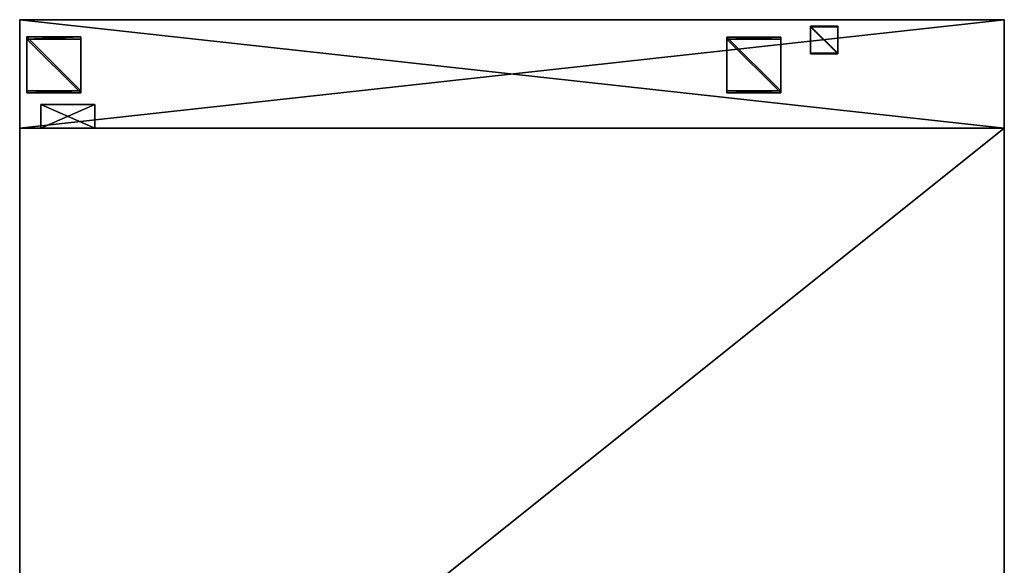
# Model space of a CAD drawing. Header units: centimetres. Extents: x -29.5 to 29.5, y -5.8 to 54.7.
# Tile 256 of 256: x -27.3 to 27.3, y 24.4 to 54.7. Entities that reach past the tile are written whole.
import ezdxf

# ---------------------------------------------------------------- set-up
doc = ezdxf.new("R2010")
doc.units = ezdxf.units.CM
doc.layers.add('BS474612', color=7, linetype='Continuous', true_color=0x99e499)

msp = doc.modelspace()

# ---------------------------------------------------------------- meshes
at = {"layer": 'BS474612', "color": 76, "true_color": 0x3d8706}
mesh = msp.add_polyface(dxfattribs=at)
corners = [(-27.33, 4.98), (27.33, 4.98), (-27.33, 48.68), (27.33, 48.68), (-27.33, 4.98, 44.5), (27.33, 4.98, 44.5), (-27.33, 48.68, 44.5), (27.33, 48.68, 44.5), (27.33, 48.68, 4), (27.33, 4.98, 7.5), (-27.33, 4.98, 7.5), (-27.33, 48.68, 4), (27.33, 4.648, 44.321), (-27.33, 4.648, 44.321), (-27.33, 4.721, 7.5), (27.33, 4.721, 7.5), (-27.33, 54.7, 44.5), (27.33, 54.7, 44.5), (27.33, 54.7, 4.526), (-27.33, 54.7, 4.526), (27.33, 4.4, 44.25), (-27.33, 4.4, 44.25), (-27.33, 4.4, 7.5), (27.33, 4.4, 7.5), (27.33, 3.4, 44.25), (-27.33, 3.4, 44.25), (-27.33, 3.4, 7.5), (27.33, 3.4, 7.5), (-27.33, 4.816, 44.461), (27.33, 4.816, 44.461), (27.33, 4.852, 7.5), (-27.33, 4.852, 7.5), (-27.33, 3.4, 37.99), (27.33, 3.4, 37.99), (27.33, 4.4, 37.99), (27.33, 4.66, 37.99), (27.33, 4.822, 37.99), (27.33, 4.98, 37.99), (27.33, 48.68, 37.99), (27.33, 54.7, 37.99), (-27.33, 54.7, 37.99), (-27.33, 48.68, 37.99), (-27.33, 4.98, 37.99), (-27.33, 4.822, 37.99), (-27.33, 4.66, 37.99), (-27.33, 4.4, 37.99), (-27.33, 3, 7.5), (27.33, 3, 7.5), (27.33, 3, 37.99), (-27.33, 3, 37.99), (-23.193, 3, 11.507), (23.193, 3, 11.507), (23.193, 3, 33.693), (-23.193, 3, 33.693), (-23.193, 5, 11.507), (23.193, 5, 11.507), (23.193, 5, 33.693), (-23.193, 5, 33.693)]
mesh.append_faces([[corners[k] for k in face] for face in [(0, 2, 3), (3, 1, 0), (4, 5, 7), (7, 6, 4), (1, 9, 10), (10, 0, 1), (3, 8, 9), (9, 1, 3), (2, 11, 8), (8, 3, 2), (0, 10, 11), (11, 2, 0), (56, 57, 54), (54, 55, 56), (38, 37, 9), (9, 8, 38), (40, 39, 18), (18, 19, 40), (10, 42, 41), (41, 11, 10), (4, 28, 29), (29, 5, 4), (42, 43, 28), (28, 4, 42), (9, 30, 31), (31, 10, 9), (37, 36, 30), (30, 9, 37), (6, 7, 17), (17, 16, 6), (7, 38, 39), (39, 17, 7), (8, 11, 19), (19, 18, 8), (41, 40, 19), (19, 11, 41), (12, 13, 21), (21, 20, 12), (44, 45, 21), (21, 13, 44), (14, 15, 23), (23, 22, 14), (35, 34, 23), (23, 15, 35), (20, 21, 25), (25, 24, 20), (45, 32, 25), (25, 21, 45), (22, 23, 27), (27, 26, 22), (34, 33, 27), (27, 23, 34), (13, 12, 29), (29, 28, 13), (14, 44, 43), (43, 31, 14), (15, 14, 31), (31, 30, 15), (12, 35, 36), (36, 29, 12), (24, 25, 32), (32, 33, 24), (7, 5, 37), (37, 38, 7), (16, 17, 39), (39, 40, 16), (4, 6, 41), (41, 42, 4), (10, 31, 43), (43, 42, 10), (37, 5, 29), (29, 36, 37), (38, 8, 18), (18, 39, 38), (6, 16, 40), (40, 41, 6), (14, 22, 45), (45, 44, 14), (35, 12, 20), (20, 34, 35), (22, 26, 32), (32, 45, 22), (20, 24, 33), (33, 34, 20), (13, 28, 43), (43, 44, 13), (15, 30, 36), (36, 35, 15), (26, 27, 47), (47, 46, 26), (27, 33, 48), (48, 47, 27), (33, 32, 49), (49, 48, 33), (32, 26, 46), (46, 49, 32), (46, 47, 51), (51, 50, 46), (47, 48, 52), (52, 51, 47), (48, 49, 53), (53, 52, 48), (49, 46, 50), (50, 53, 49), (50, 51, 55), (55, 54, 50), (51, 52, 56), (56, 55, 51), (52, 53, 57), (57, 56, 52), (53, 50, 54), (54, 57, 53)]], dxfattribs={"vtx2": -1, "color": 76})
at = {"layer": 'BS474612', "color": 136, "true_color": 0x068771}
mesh = msp.add_polyface(dxfattribs=at)
corners = [(16.58, 54.302, 4.491), (18.08, 54.302, 4.491), (16.58, 52.807, 4.36), (18.08, 52.807, 4.36), (16.58, 54.345, 3.993), (18.08, 54.345, 3.993), (16.58, 52.851, 3.862), (18.08, 52.851, 3.862)]
mesh.append_faces([[corners[k] for k in face] for face in [(0, 2, 3), (3, 1, 0), (4, 5, 7), (7, 6, 4), (0, 1, 5), (5, 4, 0), (1, 3, 7), (7, 5, 1), (3, 2, 6), (6, 7, 3), (2, 0, 4), (4, 6, 2)]], dxfattribs={"vtx2": -1, "color": 136})
at = {"layer": 'BS474612', "color": 7, "true_color": 0xffffff}
mesh = msp.add_polyface(dxfattribs=at)
corners = [(-23.933, 50.638, 4.17), (-26.933, 50.638, 4.17), (-23.933, 53.626, 4.432), (-26.933, 53.626, 4.432), (-23.933, 50.753, 2.854), (-26.933, 50.753, 2.854), (-23.933, 53.741, 3.116), (-26.933, 53.741, 3.116)]
mesh.append_faces([[corners[k] for k in face] for face in [(0, 2, 3), (3, 1, 0), (4, 5, 7), (7, 6, 4), (0, 1, 5), (5, 4, 0), (1, 3, 7), (7, 5, 1), (3, 2, 6), (6, 7, 3), (2, 0, 4), (4, 6, 2)]], dxfattribs={"vtx2": -1, "color": 7})
mesh = msp.add_polyface(dxfattribs=at)
corners = [(11.93, 53.624, 4.432), (14.93, 53.624, 4.432), (11.93, 50.636, 4.171), (14.93, 50.636, 4.171), (11.93, 53.74, 3.116), (14.93, 53.74, 3.116), (11.93, 50.751, 2.854), (14.93, 50.751, 2.854)]
mesh.append_faces([[corners[k] for k in face] for face in [(0, 2, 3), (3, 1, 0), (4, 5, 7), (7, 6, 4), (0, 1, 5), (5, 4, 0), (1, 3, 7), (7, 5, 1), (3, 2, 6), (6, 7, 3), (2, 0, 4), (4, 6, 2)]], dxfattribs={"vtx2": -1, "color": 7})
mesh = msp.add_polyface(dxfattribs=at)
corners = [(-23.15, 48.68, 0.8), (-26.15, 48.68, 0.8), (-23.15, 48.68, 3.8), (-26.15, 48.68, 3.8), (-23.15, 50.001, 0.8), (-26.15, 50.001, 0.8), (-23.15, 50.001, 3.8), (-26.15, 50.001, 3.8)]
mesh.append_faces([[corners[k] for k in face] for face in [(0, 2, 3), (3, 1, 0), (4, 5, 7), (7, 6, 4), (0, 1, 5), (5, 4, 0), (1, 3, 7), (7, 5, 1), (3, 2, 6), (6, 7, 3), (2, 0, 4), (4, 6, 2)]], dxfattribs={"vtx2": -1, "color": 7})

doc.saveas('drawing.dxf')
